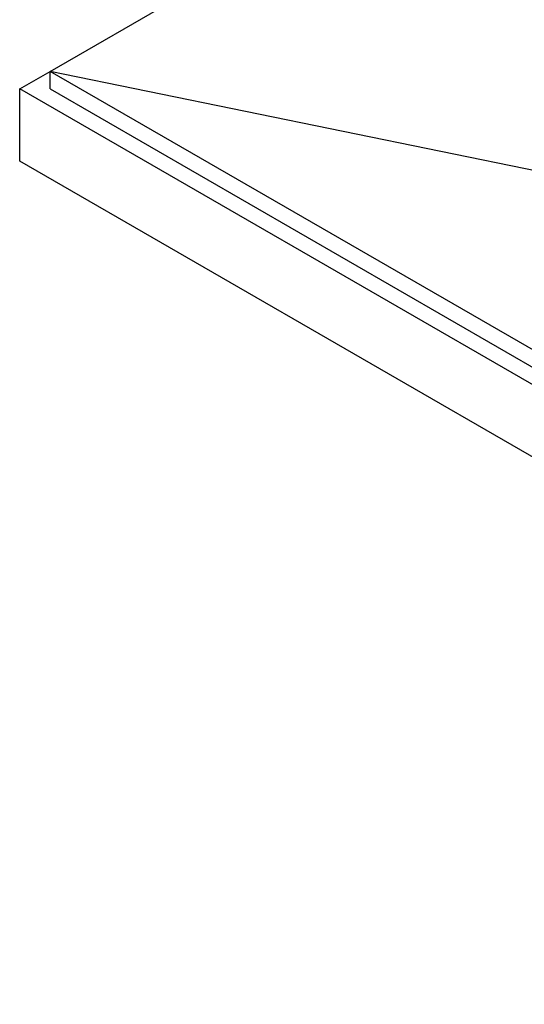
# Model space of a CAD drawing. Header units: millimetres. Extents: x -11430 to 11430, y -488 to 4365.
# Tile 4 of 92: x 1893 to 2042, y 1000 to 1291. Entities that reach past the tile are written whole.
import ezdxf

# ---------------------------------------------------------------- set-up
doc = ezdxf.new("R2010")
doc.units = ezdxf.units.MM
doc.header["$LTSCALE"] = 15
doc.layers.add('_Sichtbarkanten', color=7, linetype='Continuous', lineweight=25)

msp = doc.modelspace()

# ---------------------------------------------------------------- linework, layer by layer
at = {"layer": '_Sichtbarkanten'}
for p, q in [((1901.716, 1275.442), (2431.551, 1581.343)), ((1892.736, 1270.258), (1901.716, 1275.442)), ((2045.76, 1245.924), (1901.716, 1275.442)), ((2323.788, 1031.759), (1901.716, 1275.442)), ((1901.716, 1270.258), (1901.716, 1275.442)), ((2323.788, 1021.39), (1892.736, 1270.258)), ((1892.736, 1248.906), (1892.736, 1270.258)), ((1901.716, 1270.258), (2323.788, 1026.574)), ((2323.788, 1000.038), (1892.736, 1248.906))]:
    msp.add_line(p, q, dxfattribs=at)

doc.saveas('drawing.dxf')
